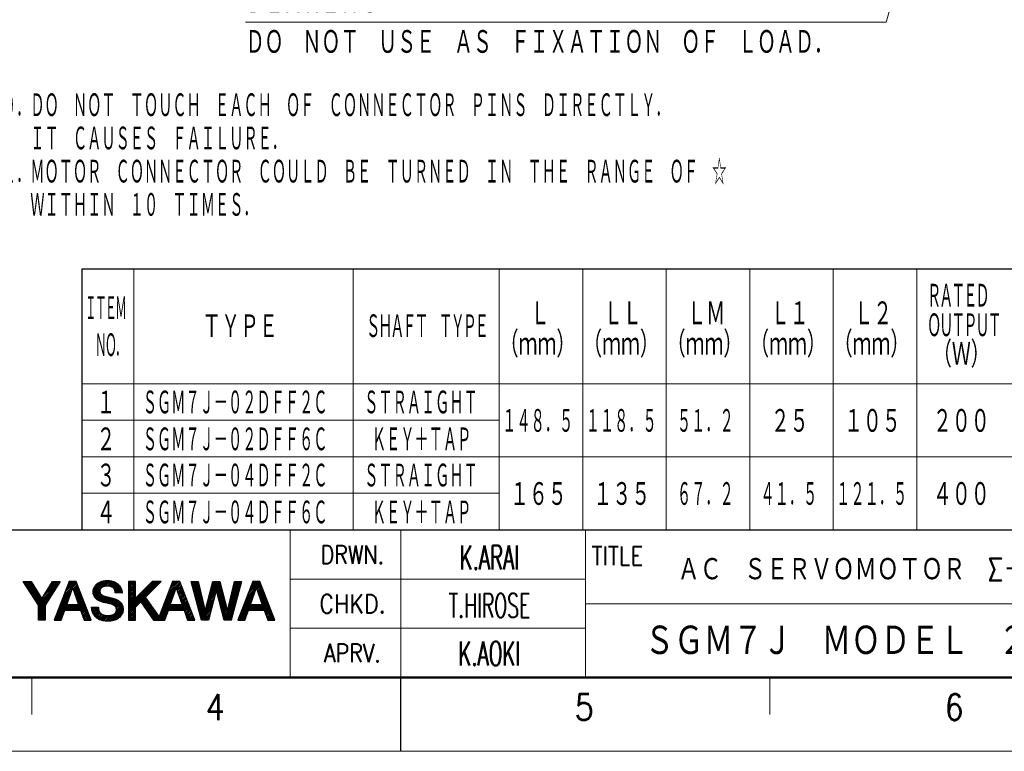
# Model space of a CAD drawing. Header units: millimetres. Extents: x 0 to 594, y 0 to 420.
# Tile 68 of 132: x 224 to 413, y 0 to 140. Entities that reach past the tile are written whole.
import ezdxf

# ---------------------------------------------------------------- set-up
doc = ezdxf.new("R2010")
doc.units = ezdxf.units.MM
doc.header["$LTSCALE"] = 0.257233
doc.layers.add('NoLayerName_001', color=7, linetype='Continuous')
doc.styles.get("Standard").update_dxf_attribs({"font": 'txt', "bigfont": 'extfont2'})
doc.dimstyles.get("Standard").update_dxf_attribs({"dimtxt": 2.5, "dimasz": 2.5, "dimexe": 1, "dimexo": 1, "dimtad": 1, "dimdec": 3, "dimzin": 0, "dimdsep": 46, "dimtxsty": 'Standard', "dimcen": 2.5, "dimadec": 3, "dimazin": 0, "dimtfac": 0.75, "dimtdec": 3, "dimtmove": 0, "dimatfit": 3, "dimfxl": 1, "dimarcsym": 0})

# ---------------------------------------------------------------- blocks, each defined once
blk = doc.blocks.new('DIM_0003')
at = {"color": 3, "linetype": 'Continuous', "lineweight": 13}
for points in [[(116.22, 49.37), (132.82, 41.43), (122.75, 6.36), (0, 6.36)], [(117.89, 47.94), (116.22, 49.37), (118.38, 48.97)]]:
    blk.add_lwpolyline(points, dxfattribs=at)
at = {"color": 3, "linetype": 'Continuous', "lineweight": 13, "width": 0.666667}
for s, height, p in [('ＢＥＡＲＩＮＧ', 4.95, (0, 7.78)), ('ＤＯ\u3000ＮＯＴ\u3000ＵＳＥ\u3000ＡＳ\u3000ＦＩＸＡＴＩＯＮ\u3000ＯＦ\u3000ＬＯＡＤ．', 4.9498, (0, 0))]:
    blk.add_text(s, height=height, dxfattribs=at).set_placement(p)
blk = doc.blocks.new('JZB_0004')
at = {"layer": 'NoLayerName_001', "color": 3, "lineweight": 13}
for s, insert, char_height, attachment_point in [('\\A1;\\W0.6000;K.ARAI', (84.82, 14.64), 3.27, 5), ("\\A1;\\W0.6383;JUN.09,'15", (237.32, 14.64), 4, 5), ('\\A1;\\W0.8333;ＡＣ\u3000ＳＥＲＶＯＭＯＴＯＲ\u3000Σ－７\u3000ＳＥＲＩＥＳ', (110.32, 13.01), 3.27, 4), ('\\A1;\\W0.5714;T.HIROSE', (84.82, 8.14), 3.27, 5), ('\\A1;\\W0.5789;900-180-711', (234.82, 4.89), 5.82, 5), ('\\A1;\\W0.8333;ＳＧＭ７Ｊ\u3000ＭＯＤＥＬ\u3000２００，４００Ｗ', (145.82, 3.26), 4.36, 5), ('\\A1;\\W0.7500;1', (0.82, 1.64), 3.27, 5), ('\\A1;\\W0.6818;√2', (6.82, 1.64), 3.27, 5), ('\\A1;\\W0.6000;K.AOKI', (84.82, 1.64), 3.27, 5)]:
    blk.add_mtext(s, dxfattribs=dict(at, insert=insert, char_height=char_height, attachment_point=attachment_point))

msp = doc.modelspace()

# ---------------------------------------------------------------- linework, layer by layer
at = {"layer": 'NoLayerName_001', "color": 7, "linetype": 'Continuous', "lineweight": 25}
for p, q in [((235.8331, 92.4268), (235.8331, 42.4268)), ((235.8331, 92.4268), (579.8331, 92.4268)), ((35.3557, 42.4268), (579.8331, 42.4268)), ((224.638, 32.527), (226.1547, 32.527)), ((227.5509, 28.0202), (224.638, 32.527)), ((224.6863, 32.4523), (224.7611, 32.527)), ((224.8041, 32.2701), (225.0611, 32.527)), ((224.9219, 32.0878), (225.3611, 32.527)), ((225.0397, 31.9056), (225.6611, 32.527)), ((225.1574, 31.7234), (225.9611, 32.527)), ((225.2752, 31.5412), (226.195, 32.4609)), ((225.393, 31.3589), (226.3085, 32.2745)), ((225.5108, 31.1767), (226.422, 32.088)), ((226.1547, 32.527), (228.1784, 29.2034)), ((227.3952, 28.2611), (231.6596, 32.5255)), ((228.1784, 29.2034), (230.2116, 32.5263)), ((228.4005, 29.5664), (231.3597, 32.5257)), ((231.7234, 32.5254), (228.8502, 28.0244)), ((228.8735, 30.3394), (231.0599, 32.5258)), ((229.3464, 31.1123), (230.7601, 32.526)), ((229.8194, 31.8853), (230.4603, 32.5262)), ((230.2116, 32.5263), (231.7234, 32.5254)), ((233.4107, 32.5254), (230.5482, 25.1121)), ((232.2477, 29.5136), (234.9239, 32.1897)), ((232.4364, 30.0023), (234.8403, 32.4061)), ((232.6251, 30.491), (234.6596, 32.5255)), ((232.8138, 30.9797), (234.3596, 32.5255)), ((233.0025, 31.4684), (234.0596, 32.5255)), ((233.1912, 31.9571), (233.7596, 32.5255)), ((233.3799, 32.4458), (233.4596, 32.5254)), ((234.7941, 32.5255), (233.4107, 32.5254)), ((237.6581, 25.113), (234.7941, 32.5255)), ((238.0251, 30.4909), (240.2076, 32.6734)), ((238.0403, 30.8061), (239.8367, 32.6025)), ((238.0515, 30.2173), (240.5279, 32.6937)), ((238.1136, 29.9794), (240.8389, 32.7047)), ((238.1345, 31.2003), (239.4041, 32.4699)), ((239.957, 31.5228), (241.1186, 32.6844)), ((240.3431, 31.609), (241.3893, 32.6551)), ((240.6754, 31.6412), (241.6355, 32.6013)), ((240.967, 31.6328), (241.8676, 32.5334)), ((241.2202, 31.586), (242.0846, 32.4504)), ((241.4528, 31.5186), (242.2909, 32.3567)), ((241.6567, 31.4225), (242.4791, 32.2449)), ((241.8293, 31.2951), (242.6605, 32.1263)), ((246.124, 32.5256), (244.8237, 32.5256)), ((244.8237, 32.5256), (244.8237, 25.112)), ((244.8237, 32.4895), (244.8598, 32.5256)), ((244.8237, 32.1895), (245.1598, 32.5256)), ((244.8237, 31.8895), (245.4598, 32.5256)), ((244.8237, 31.5895), (245.7598, 32.5256)), ((244.8237, 31.2895), (246.0598, 32.5256)), ((244.8237, 27.9894), (249.3598, 32.5256)), ((244.8237, 27.6894), (249.6598, 32.5256)), ((244.8237, 27.3894), (249.9598, 32.5256)), ((244.8237, 27.0894), (250.2598, 32.5256)), ((244.8237, 26.7894), (250.5598, 32.5256)), ((244.8237, 26.4894), (250.8598, 32.5256)), ((244.8237, 30.9895), (246.124, 32.2898)), ((246.124, 29.3208), (246.124, 32.5256)), ((249.3082, 32.5256), (246.124, 29.3208)), ((248.0573, 29.5366), (251.0282, 32.5256)), ((251.0282, 32.5256), (249.3082, 32.5256)), ((253.2521, 32.5254), (250.6674, 25.832)), ((252.115, 29.5806), (254.7537, 32.2194)), ((252.3037, 30.0694), (254.6701, 32.4358)), ((252.4924, 30.5581), (254.4598, 32.5255)), ((252.6811, 31.0468), (254.1598, 32.5255)), ((252.8699, 31.5356), (253.8598, 32.5255)), ((253.0586, 32.0243), (253.5598, 32.5255)), ((253.2473, 32.513), (253.2597, 32.5254)), ((254.6354, 32.5255), (253.2521, 32.5254)), ((257.4994, 25.113), (254.6354, 32.5255)), ((256.7889, 32.5256), (258.1186, 32.5256)), ((258.7541, 25.1121), (256.7889, 32.5256)), ((256.8038, 32.4695), (256.8599, 32.5256)), ((256.8667, 32.2323), (257.1599, 32.5256)), ((256.9295, 31.9952), (257.4599, 32.5256)), ((256.9924, 31.758), (257.7599, 32.5256)), ((257.0552, 31.5209), (258.0599, 32.5256)), ((257.1181, 31.2838), (258.165, 32.3306)), ((257.181, 31.0466), (258.2226, 32.0883)), ((258.1186, 32.5256), (259.4667, 26.8577)), ((259.4884, 26.8577), (260.9669, 32.5256)), ((260.4047, 30.3703), (262.3452, 32.3108)), ((260.5105, 30.7762), (262.26, 32.5256)), ((260.6164, 31.182), (261.96, 32.5256)), ((260.7223, 31.5879), (261.66, 32.5256)), ((260.8282, 31.9938), (261.36, 32.5256)), ((260.934, 32.3997), (261.06, 32.5256)), ((260.9669, 32.5256), (262.2893, 32.5256)), ((262.2893, 32.5256), (263.7627, 26.8577)), ((263.7892, 26.8594), (265.1337, 32.5256)), ((266.4665, 32.5256), (264.49, 25.1121)), ((264.6277, 30.3933), (266.3598, 32.1254)), ((264.7211, 30.7867), (266.46, 32.5256)), ((264.8144, 31.18), (266.16, 32.5256)), ((264.9078, 31.5733), (265.86, 32.5256)), ((265.0011, 31.9667), (265.56, 32.5256)), ((265.0944, 32.36), (265.26, 32.5256)), ((265.1337, 32.5256), (266.4665, 32.5256)), ((268.6058, 32.5254), (265.7433, 25.1121)), ((267.5024, 29.6679), (270.0926, 32.2581)), ((267.6911, 30.1567), (270.009, 32.4745)), ((267.8798, 30.6454), (269.76, 32.5255)), ((268.0685, 31.1341), (269.4599, 32.5255)), ((268.2572, 31.6228), (269.1599, 32.5255)), ((268.4459, 32.1115), (268.8599, 32.5255)), ((269.9892, 32.5255), (268.6058, 32.5254)), ((272.8531, 25.113), (269.9892, 32.5255)), ((225.6285, 30.9945), (226.5356, 31.9015)), ((225.7463, 30.8123), (226.6491, 31.7151)), ((225.8641, 30.63), (226.7626, 31.5286)), ((225.9819, 30.4478), (226.8762, 31.3421)), ((226.0997, 30.2656), (226.9897, 31.1557)), ((226.2174, 30.0834), (227.1032, 30.9692)), ((226.3352, 29.9011), (227.2168, 30.7827)), ((226.453, 29.7189), (227.3303, 30.5962)), ((226.5708, 29.5367), (227.4439, 30.4098)), ((226.6885, 29.3545), (227.5574, 30.2233)), ((227.513, 28.0789), (231.3065, 31.8724)), ((227.5509, 27.8168), (230.777, 31.0429)), ((227.5509, 27.5168), (230.2475, 30.2134)), ((231.8703, 28.5361), (233.8194, 30.4853)), ((232.059, 29.0249), (233.9837, 30.9495)), ((232.9629, 28.064), (234.0891, 31.2476)), ((234.0891, 31.2476), (234.1159, 31.2476)), ((234.1159, 31.2476), (235.2375, 28.064)), ((234.1591, 31.125), (235.0075, 31.9733)), ((234.2373, 30.9032), (235.0911, 31.7569)), ((234.3154, 30.6813), (235.1747, 31.5406)), ((234.3936, 30.4595), (235.2583, 31.3242)), ((234.4718, 30.2376), (235.3419, 31.1078)), ((234.5499, 30.0158), (235.4255, 30.8914)), ((234.6281, 29.7939), (235.5091, 30.675)), ((234.7062, 29.5721), (235.5927, 30.4586)), ((234.7844, 29.3502), (235.6763, 30.2422)), ((238.19, 29.7559), (239.3611, 30.927)), ((238.2974, 29.5632), (239.3181, 30.5839)), ((238.4233, 29.3891), (239.3712, 30.337)), ((241.9808, 31.1466), (242.8211, 31.9869)), ((242.1069, 30.9727), (242.9769, 31.8427)), ((242.192, 30.7578), (243.1094, 31.6752)), ((242.2434, 30.5092), (243.2367, 31.5025)), ((242.364, 30.3298), (243.339, 31.3048)), ((242.6636, 30.3294), (243.4314, 31.0972)), ((242.9632, 30.329), (243.4993, 30.865)), ((243.2628, 30.3285), (243.5441, 30.6098)), ((243.5623, 30.3281), (243.5698, 30.3355)), ((244.8237, 30.6895), (246.124, 31.9898)), ((244.8237, 30.3895), (246.124, 31.6898)), ((244.8237, 30.0895), (246.124, 31.3898)), ((244.8237, 29.7895), (246.124, 31.0898)), ((244.8237, 29.4895), (246.124, 30.7898)), ((244.8237, 29.1895), (246.124, 30.4898)), ((244.8237, 28.8895), (246.124, 30.1897)), ((251.7375, 28.6032), (253.6834, 30.549)), ((251.9262, 29.0919), (253.8476, 31.0133)), ((252.8041, 28.064), (253.9305, 31.2476)), ((253.9305, 31.2476), (253.9573, 31.2476)), ((253.9573, 31.2476), (255.0789, 28.064)), ((253.9898, 31.1554), (254.8373, 32.003)), ((254.0679, 30.9336), (254.9209, 31.7866)), ((254.1461, 30.7118), (255.0045, 31.5702)), ((254.2242, 30.4899), (255.0881, 31.3538)), ((254.3024, 30.2681), (255.1717, 31.1374)), ((254.3806, 30.0462), (255.2554, 30.921)), ((254.4587, 29.8244), (255.339, 30.7046)), ((254.5369, 29.6025), (255.4226, 30.4882)), ((254.615, 29.3807), (255.5062, 30.2718)), ((257.2438, 30.8095), (258.2803, 31.8459)), ((257.3067, 30.5723), (258.3379, 31.6036)), ((257.3696, 30.3352), (258.3956, 31.3612)), ((257.4324, 30.0981), (258.4532, 31.1188)), ((257.4953, 29.8609), (258.5109, 30.8765)), ((257.5581, 29.6238), (258.5685, 30.6341)), ((257.621, 29.3866), (258.6261, 30.3918)), ((259.9812, 28.7468), (261.47, 30.2356)), ((260.0871, 29.1527), (261.5802, 30.6459)), ((261.6168, 30.782), (260.0936, 25.1121)), ((260.1929, 29.5585), (262.4689, 31.8346)), ((260.2988, 29.9644), (262.4071, 32.0727)), ((261.6385, 30.782), (261.6168, 30.782)), ((263.1434, 25.1121), (261.6385, 30.782)), ((261.6548, 30.7204), (262.5308, 31.5965)), ((261.7177, 30.4833), (262.5927, 31.3583)), ((261.7807, 30.2463), (262.6546, 31.1202)), ((261.8436, 30.0092), (262.7165, 30.8821)), ((261.9065, 29.7721), (262.7784, 30.644)), ((261.9695, 29.535), (262.8403, 30.4059)), ((264.2544, 28.82), (265.9236, 30.4892)), ((264.3477, 29.2133), (266.0327, 30.8982)), ((264.4411, 29.6066), (266.1417, 31.3073)), ((264.5344, 30), (266.2508, 31.7164)), ((267.125, 28.6905), (269.0664, 30.6319)), ((267.3137, 29.1792), (269.2306, 31.0962)), ((268.1579, 28.064), (269.2842, 31.2476)), ((269.2842, 31.2476), (269.3111, 31.2476)), ((269.3111, 31.2476), (270.4326, 28.064)), ((269.3296, 31.1951), (270.1762, 32.0417)), ((269.4077, 30.9733), (270.2598, 31.8253)), ((269.4859, 30.7514), (270.3434, 31.6089)), ((269.5641, 30.5296), (270.427, 31.3925)), ((269.6422, 30.3077), (270.5106, 31.1761)), ((269.7204, 30.0859), (270.5942, 30.9597)), ((269.7985, 29.864), (270.6778, 30.7433)), ((269.8767, 29.6422), (270.7614, 30.5269)), ((269.9548, 29.4203), (270.845, 30.3105)), ((226.8063, 29.1722), (227.6709, 30.0368)), ((226.9241, 28.99), (227.7845, 29.8504)), ((227.0419, 28.8078), (227.898, 29.6639)), ((227.1597, 28.6256), (228.0115, 29.4774)), ((227.2774, 28.4433), (228.1251, 29.291)), ((227.5509, 27.2168), (229.718, 29.3839)), ((227.5509, 26.9168), (229.1885, 28.5544)), ((231.1154, 26.5813), (233.1626, 28.6284)), ((231.3042, 27.07), (233.3268, 29.0926)), ((231.4929, 27.5587), (233.491, 29.5569)), ((231.6816, 28.0474), (233.6552, 30.0211)), ((234.2967, 27.0625), (236.178, 28.9438)), ((234.5967, 27.0625), (236.2616, 28.7274)), ((234.8625, 29.1284), (235.7599, 30.0258)), ((234.8967, 27.0625), (236.3452, 28.511)), ((234.9407, 28.9065), (235.8435, 29.8094)), ((235.0189, 28.6847), (235.9272, 29.593)), ((235.097, 28.4628), (236.0108, 29.3766)), ((235.1752, 28.241), (236.0944, 29.1602)), ((238.564, 29.2298), (239.4852, 30.151)), ((238.7301, 29.0959), (239.6399, 30.0057)), ((238.9012, 28.967), (239.8269, 29.8927)), ((239.0991, 28.8649), (240.0296, 29.7954)), ((239.2971, 28.7629), (240.249, 29.7148)), ((239.5193, 28.6851), (240.481, 29.6468)), ((239.7415, 28.6073), (240.7193, 29.5851)), ((239.9786, 28.5444), (240.9599, 29.5257)), ((240.2204, 28.4862), (241.2011, 29.4669)), ((240.4631, 28.4289), (241.4403, 29.4061)), ((240.712, 28.3778), (241.6775, 29.3432)), ((240.9548, 28.3206), (241.9147, 29.2804)), ((241.1951, 28.2609), (242.1401, 29.2059)), ((241.434, 28.1998), (242.3592, 29.125)), ((241.6521, 28.1179), (242.5705, 29.0363)), ((241.8695, 28.0352), (242.7659, 28.9317)), ((242.0565, 27.9223), (242.9532, 28.819)), ((242.2235, 27.7893), (243.1216, 28.6873)), ((242.3573, 27.623), (243.2762, 28.542)), ((242.4427, 27.4084), (243.4147, 28.3804)), ((244.8237, 28.5894), (246.124, 29.8897)), ((244.8237, 28.2894), (246.124, 29.5897)), ((246.124, 27.5914), (247.1738, 28.6476)), ((247.1738, 28.6476), (249.6108, 25.1121)), ((247.2179, 28.5836), (248.1042, 29.4699)), ((247.3403, 28.406), (248.2282, 29.294)), ((247.4627, 28.2285), (248.3522, 29.118)), ((247.5852, 28.0509), (248.4762, 28.942)), ((247.7076, 27.8733), (248.6002, 28.766)), ((247.83, 27.6957), (248.7242, 28.59)), ((247.9524, 27.5181), (248.8483, 28.414)), ((250.6674, 25.832), (248.0573, 29.5366)), ((250.9826, 26.6483), (253.0263, 28.692)), ((251.1713, 27.137), (253.1906, 29.1562)), ((251.3601, 27.6257), (253.3548, 29.6205)), ((251.5488, 28.1145), (253.5191, 30.0848)), ((254.0969, 27.0625), (256.0078, 28.9735)), ((254.3969, 27.0625), (256.0914, 28.7571)), ((254.6932, 29.1589), (255.5898, 30.0554)), ((254.6969, 27.0625), (256.1751, 28.5407)), ((254.7714, 28.937), (255.6734, 29.839)), ((254.8495, 28.7152), (255.757, 29.6227)), ((254.9277, 28.4933), (255.8406, 29.4063)), ((254.9969, 27.0625), (256.2587, 28.3243)), ((255.0059, 28.2715), (255.9242, 29.1899)), ((257.6839, 29.1495), (258.6838, 30.1494)), ((257.7467, 28.9124), (258.7414, 29.9071)), ((257.8096, 28.6752), (258.7991, 29.6647)), ((257.8725, 28.4381), (258.8567, 29.4223)), ((257.9353, 28.2009), (258.9144, 29.18)), ((257.9982, 27.9638), (258.972, 28.9376)), ((258.0611, 27.7267), (259.0297, 28.6953)), ((258.1239, 27.4895), (259.0873, 28.4529)), ((259.5577, 27.1233), (261.0293, 28.5948)), ((259.6636, 27.5292), (261.1395, 29.005)), ((259.7694, 27.935), (261.2497, 29.4152)), ((259.8753, 28.3409), (261.3598, 29.8254)), ((262.0324, 29.298), (262.9022, 30.1678)), ((262.0953, 29.0609), (262.9641, 29.9297)), ((262.1582, 28.8238), (263.026, 29.6916)), ((262.2212, 28.5867), (263.0879, 29.4535)), ((262.2841, 28.3497), (263.1498, 29.2154)), ((262.347, 28.1126), (263.2117, 28.9773)), ((262.4099, 27.8755), (263.2736, 28.7392)), ((262.4729, 27.6384), (263.3355, 28.5011)), ((262.9133, 25.9789), (265.3783, 28.4438)), ((263.8811, 27.2466), (265.4874, 28.8529)), ((263.9744, 27.6399), (265.5964, 29.262)), ((264.0677, 28.0333), (265.7055, 29.671)), ((264.1611, 28.4266), (265.8145, 30.0801)), ((266.1815, 26.247), (268.2452, 28.3107)), ((266.3702, 26.7357), (268.4095, 28.775)), ((266.5589, 27.2244), (268.5737, 29.2392)), ((266.7476, 27.7131), (268.7379, 29.7035)), ((266.9363, 28.2018), (268.9022, 30.1677)), ((269.697, 27.0625), (271.4303, 28.7957)), ((269.997, 27.0625), (271.5139, 28.5794)), ((270.033, 29.1985), (270.9286, 30.0941)), ((270.1111, 28.9766), (271.0122, 29.8777)), ((270.1893, 28.7548), (271.0958, 29.6613)), ((270.2674, 28.5329), (271.1794, 29.4449)), ((270.297, 27.0625), (271.5975, 28.363)), ((270.3456, 28.3111), (271.263, 29.2285)), ((270.4237, 28.0892), (271.3467, 29.0121)), ((227.5509, 25.112), (227.5509, 28.0202)), ((227.5509, 26.6168), (228.8502, 27.9161)), ((227.5509, 26.3168), (228.8502, 27.6161)), ((227.5509, 26.0168), (228.8502, 27.3161)), ((227.5509, 25.7168), (228.8502, 27.0161)), ((227.5509, 25.4168), (228.8502, 26.7161)), ((227.5509, 25.1168), (228.8502, 26.4161)), ((228.8502, 28.0244), (228.8502, 25.112)), ((230.5493, 25.1152), (233.4982, 28.064)), ((230.738, 25.6039), (233.1982, 28.064)), ((230.8463, 25.1121), (232.5056, 26.7714)), ((230.9267, 26.0926), (232.9983, 28.1642)), ((231.9187, 25.1121), (232.6086, 27.0625)), ((232.6086, 27.0625), (235.5904, 27.0625)), ((232.7967, 27.0625), (233.7982, 28.064)), ((235.2375, 28.064), (232.9629, 28.064)), ((233.0967, 27.0625), (234.0982, 28.064)), ((233.3967, 27.0625), (234.3982, 28.064)), ((233.6967, 27.0625), (234.6982, 28.064)), ((233.9967, 27.0625), (234.9982, 28.064)), ((235.1967, 27.0625), (236.4288, 28.2946)), ((235.4967, 27.0625), (236.5124, 28.0782)), ((235.5904, 27.0625), (236.2771, 25.113)), ((235.6441, 26.9099), (236.596, 27.8618)), ((235.7223, 26.6881), (236.6796, 27.6454)), ((235.8004, 26.4662), (236.7632, 27.429)), ((235.8786, 26.2444), (236.8468, 27.2127)), ((235.9567, 26.0225), (236.9305, 26.9963)), ((236.0349, 25.8007), (237.0141, 26.7799)), ((236.113, 25.5788), (237.0977, 26.5635)), ((237.7327, 27.4985), (237.8201, 27.5859)), ((237.7614, 27.2272), (238.1201, 27.5859)), ((237.7998, 26.9656), (238.4201, 27.5859)), ((237.8701, 26.7359), (238.7201, 27.5859)), ((237.9443, 26.5101), (239.0201, 27.5859)), ((238.0492, 26.315), (239.057, 27.3228)), ((238.1547, 26.1205), (239.103, 27.0688)), ((238.2884, 25.9542), (239.1848, 26.8505)), ((238.4222, 25.788), (239.3001, 26.6659)), ((238.5827, 25.6485), (239.4352, 26.501)), ((240.8693, 24.935), (243.6978, 27.7636)), ((241.1948, 24.9605), (243.7455, 27.5112)), ((241.5327, 24.9985), (243.7694, 27.2352)), ((241.9126, 25.0783), (243.757, 26.9227)), ((242.3629, 25.2287), (243.6671, 26.5328)), ((242.4025, 26.7682), (243.6305, 27.9962)), ((242.4664, 27.1321), (243.5285, 28.1943)), ((244.8237, 26.1894), (246.124, 27.4897)), ((244.8237, 25.8894), (246.124, 27.1897)), ((244.8237, 25.5894), (246.124, 26.8897)), ((244.8237, 25.2894), (246.124, 26.5897)), ((246.124, 25.112), (246.124, 27.5914)), ((248.0748, 27.3405), (248.9723, 28.238)), ((248.1972, 27.1629), (249.0963, 28.062)), ((248.3196, 26.9853), (249.2203, 27.886)), ((248.442, 26.8077), (249.3443, 27.71)), ((248.5644, 26.6301), (249.4683, 27.534)), ((248.6869, 26.4525), (249.5923, 27.358)), ((248.8093, 26.2749), (249.7163, 27.182)), ((248.9317, 26.0974), (249.8403, 27.006)), ((249.0541, 25.9198), (249.9643, 26.83)), ((249.1765, 25.7422), (250.0883, 26.654)), ((249.2989, 25.5646), (250.2123, 26.478)), ((250.0465, 25.1121), (252.9984, 28.064)), ((250.3465, 25.1121), (253.2984, 28.064)), ((250.6465, 25.1121), (252.3696, 26.8352)), ((250.7939, 26.1596), (252.862, 28.2277)), ((251.76, 25.1121), (252.45, 27.0625)), ((252.45, 27.0625), (255.4317, 27.0625)), ((252.5969, 27.0625), (253.5984, 28.064)), ((255.0789, 28.064), (252.8041, 28.064)), ((252.8969, 27.0625), (253.8984, 28.064)), ((253.1969, 27.0625), (254.1984, 28.064)), ((253.4969, 27.0625), (254.4984, 28.064)), ((253.7969, 27.0625), (254.7984, 28.064)), ((255.2969, 27.0625), (256.3423, 28.1079)), ((255.4317, 27.0625), (256.1185, 25.113)), ((255.4748, 26.9404), (256.4259, 27.8915)), ((255.5529, 26.7185), (256.5095, 27.6751)), ((255.6311, 26.4967), (256.5931, 27.4587)), ((255.7092, 26.2748), (256.6767, 27.2423)), ((255.7874, 26.053), (256.7603, 27.0259)), ((255.8655, 25.8311), (256.8439, 26.8095)), ((255.9437, 25.6093), (256.9275, 26.5931)), ((258.1868, 27.2524), (259.1449, 28.2105)), ((258.2496, 27.0152), (259.2026, 27.9682)), ((258.3125, 26.7781), (259.2602, 27.7258)), ((258.3754, 26.541), (259.3179, 27.4835)), ((258.4382, 26.3038), (259.3755, 27.2411)), ((258.5011, 26.0667), (259.4332, 26.9988)), ((258.564, 25.8295), (260.9191, 28.1846)), ((258.6268, 25.5924), (260.8089, 27.7744)), ((258.6897, 25.3553), (260.6987, 27.3642)), ((258.7525, 25.1181), (260.5885, 26.954)), ((259.0466, 25.1121), (260.4783, 26.5438)), ((259.4667, 26.8577), (259.4884, 26.8577)), ((262.5358, 27.4013), (263.3974, 28.263)), ((262.5987, 27.1643), (263.4593, 28.0249)), ((262.6616, 26.9272), (263.5212, 27.7868)), ((262.7246, 26.6901), (263.5831, 27.5487)), ((262.7875, 26.453), (263.645, 27.3106)), ((262.8504, 26.216), (263.7069, 27.0725)), ((262.9763, 25.7418), (265.2692, 28.0348)), ((263.0392, 25.5047), (265.1602, 27.6257)), ((263.1021, 25.2677), (265.0511, 27.2167)), ((263.2466, 25.1121), (264.9421, 26.8076)), ((263.7627, 26.8577), (263.7892, 26.8594)), ((265.804, 25.2696), (268.5985, 28.064)), ((265.9466, 25.1121), (267.7526, 26.9181)), ((265.9928, 25.7583), (268.2985, 28.064)), ((266.2466, 25.1121), (267.5883, 26.4538)), ((267.1136, 25.1121), (267.8037, 27.0625)), ((267.8037, 27.0625), (270.7854, 27.0625)), ((267.897, 27.0625), (268.8985, 28.064)), ((270.4326, 28.064), (268.1579, 28.064)), ((268.197, 27.0625), (269.1985, 28.064)), ((268.497, 27.0625), (269.4985, 28.064)), ((268.797, 27.0625), (269.7985, 28.064)), ((269.097, 27.0625), (270.0986, 28.064)), ((269.397, 27.0625), (270.3986, 28.064)), ((270.597, 27.0625), (271.6811, 28.1466)), ((270.7854, 27.0625), (271.4723, 25.113)), ((270.8145, 26.98), (271.7647, 27.9302)), ((270.8927, 26.7581), (271.8483, 27.7138)), ((270.9708, 26.5363), (271.9319, 27.4974)), ((271.049, 26.3145), (272.0155, 27.281)), ((271.1272, 26.0926), (272.0991, 27.0646)), ((271.2053, 25.8708), (272.1827, 26.8482)), ((271.2835, 25.6489), (272.2663, 26.6318)), ((228.8502, 25.112), (227.5509, 25.112)), ((227.8461, 25.112), (228.8502, 26.1161)), ((228.1461, 25.112), (228.8502, 25.8161)), ((228.4461, 25.112), (228.8502, 25.5161)), ((228.7461, 25.112), (228.8502, 25.2161)), ((230.5482, 25.1121), (231.9187, 25.1121)), ((231.1463, 25.1121), (232.3414, 26.3073)), ((231.4463, 25.1121), (232.1772, 25.8431)), ((231.7463, 25.1121), (232.013, 25.3789)), ((236.1912, 25.357), (237.1813, 26.3471)), ((236.2693, 25.1351), (237.2649, 26.1307)), ((236.2771, 25.113), (237.6581, 25.113)), ((236.5472, 25.113), (237.3485, 25.9143)), ((236.8472, 25.113), (237.4321, 25.6979)), ((237.1472, 25.113), (237.5157, 25.4815)), ((237.4472, 25.113), (237.5993, 25.2651)), ((238.744, 25.5097), (239.5879, 26.3537)), ((238.9299, 25.3957), (239.776, 26.2418)), ((239.1188, 25.2846), (239.9797, 26.1455)), ((239.3302, 25.1959), (240.2052, 26.071)), ((239.5478, 25.1136), (240.4634, 26.0292)), ((239.785, 25.0507), (240.7357, 26.0014)), ((240.0333, 24.9991), (241.0529, 26.0186)), ((240.2976, 24.9633), (241.3845, 26.0502)), ((240.5795, 24.9453), (241.7965, 26.1623)), ((243.1359, 25.7016), (243.2466, 25.8123)), ((244.8237, 25.112), (246.124, 25.112)), ((244.9463, 25.112), (246.124, 26.2897)), ((245.2463, 25.112), (246.124, 25.9897)), ((245.5463, 25.112), (246.124, 25.6897)), ((245.8463, 25.112), (246.124, 25.3897)), ((249.4213, 25.387), (250.3363, 26.302)), ((249.5437, 25.2094), (250.4603, 26.126)), ((249.6108, 25.1121), (251.76, 25.1121)), ((249.7465, 25.1121), (250.5843, 25.95)), ((250.9465, 25.1121), (252.2053, 26.371)), ((251.2465, 25.1121), (252.0411, 25.9067)), ((251.5465, 25.1121), (251.8768, 25.4425)), ((256.0218, 25.3874), (257.0111, 26.3768)), ((256.1, 25.1656), (257.0948, 26.1604)), ((256.1185, 25.113), (257.4994, 25.113)), ((256.3474, 25.113), (257.1784, 25.944)), ((256.6474, 25.113), (257.262, 25.7276)), ((256.9474, 25.113), (257.3456, 25.5112)), ((257.2474, 25.113), (257.4292, 25.2948)), ((260.0936, 25.1121), (258.7541, 25.1121)), ((259.3466, 25.1121), (260.3681, 26.1336)), ((259.6466, 25.1121), (260.2579, 25.7234)), ((259.9466, 25.1121), (260.1477, 25.3132)), ((264.49, 25.1121), (263.1434, 25.1121)), ((263.5466, 25.1121), (264.833, 26.3985)), ((263.8466, 25.1121), (264.7239, 25.9895)), ((264.1466, 25.1121), (264.6149, 25.5804)), ((264.4466, 25.1121), (264.5058, 25.1713)), ((265.7433, 25.1121), (267.1136, 25.1121)), ((266.5466, 25.1121), (267.4241, 25.9896)), ((266.8466, 25.1121), (267.2598, 25.5253)), ((271.3617, 25.4271), (272.3499, 26.4154)), ((271.4398, 25.2053), (272.4335, 26.199)), ((271.4723, 25.113), (272.8531, 25.113)), ((271.6476, 25.113), (272.5171, 25.9826)), ((271.9476, 25.113), (272.6007, 25.7662)), ((272.2476, 25.113), (272.6843, 25.5498)), ((272.5476, 25.113), (272.768, 25.3334)), ((272.8476, 25.113), (272.8516, 25.117)), ((296.9877, 0), (296.9877, 14.1423))]:
    msp.add_line(p, q, dxfattribs=at)
at = {"layer": 'NoLayerName_001', "color": 2, "linetype": 'Continuous', "lineweight": 13}
for p, q in [((245.8331, 92.4268), (245.8331, 56.4268)), ((287.8331, 92.4268), (287.8331, 42.4268)), ((315.8331, 92.4268), (315.8331, 42.4268)), ((331.8331, 92.4268), (331.8331, 42.4268)), ((347.8331, 92.4268), (347.8331, 42.4268)), ((363.8331, 92.4268), (363.8331, 42.4268)), ((379.8331, 92.4268), (379.8331, 42.4268)), ((395.8331, 92.4268), (395.8331, 42.4268)), ((245.8331, 75.4268), (245.8331, 42.4268)), ((235.8331, 70.4268), (579.8331, 70.4268)), ((235.8331, 63.4268), (315.8331, 63.4268)), ((235.8331, 56.4268), (431.8331, 56.4268)), ((235.8331, 49.4268), (315.8331, 49.4268)), ((275.7743, 42.4268), (275.7743, 14.1423)), ((296.9877, 14.1423), (296.9877, 42.4268)), ((332.3434, 14.1423), (332.3434, 42.4268)), ((332.3434, 32.9986), (275.7743, 32.9986)), ((469.5234, 28.2845), (332.3434, 28.2845)), ((332.3434, 23.5734), (275.7743, 23.5734)), ((226.2763, 14.1423), (226.2763, 7.0711)), ((367.6991, 14.1423), (367.6991, 7.0711))]:
    msp.add_line(p, q, dxfattribs=at)
at = {"layer": 'NoLayerName_001', "color": 7, "linetype": 'Continuous', "lineweight": 50}
msp.add_line((579.8331, 14.1423), (35.3557, 14.1423), dxfattribs=at)
at = {"layer": 'NoLayerName_001', "color": 7, "linetype": 'Continuous', "lineweight": 13}
msp.add_line((593.9754, 0), (0, 0), dxfattribs=at)
at = {"layer": 'NoLayerName_001', "color": 7, "linetype": 'Continuous', "lineweight": 25}
for points in [[(238.0207, 30.5894), (238.0233, 30.6765), (238.0339, 30.7906), (238.0526, 30.9093), (238.0793, 31.0296), (238.1136, 31.1495), (238.1553, 31.2677), (238.204, 31.3831), (238.2594, 31.4951), (238.3213, 31.6032), (238.3896, 31.7071), (238.4642, 31.8065), (238.5449, 31.9015), (238.6317, 31.9917), (238.7248, 32.0773), (238.824, 32.158), (238.9297, 32.2339), (239.0418, 32.3048), (239.1607, 32.3706), (239.2864, 32.4313), (239.4193, 32.4865), (239.5596, 32.5363), (239.7077, 32.5803), (239.8637, 32.6184), (240.028, 32.6502), (240.201, 32.6756), (240.3829, 32.6941), (240.5742, 32.7055), (240.7752, 32.7094), (240.9497, 32.7055), (241.1206, 32.6939), (241.2875, 32.6747), (241.4502, 32.6482), (241.5311, 32.632), (241.6869, 32.5947), (241.8378, 32.5506), (241.9836, 32.4999), (242.1241, 32.4427), (242.259, 32.3795), (242.3881, 32.3103), (242.5113, 32.2355), (242.6283, 32.1554), (242.739, 32.07), (242.8432, 31.9799), (242.9409, 31.8851), (243.0319, 31.7859), (243.1161, 31.6826), (243.1934, 31.5753), (243.2638, 31.4644), (243.3271, 31.35), (243.3832, 31.2322), (243.4322, 31.1113), (243.474, 30.9874), (243.5083, 30.8607), (243.5353, 30.7313), (243.5547, 30.5993), (243.5664, 30.4649), (243.5705, 30.3281), (242.2638, 30.33), (242.2601, 30.441), (242.2488, 30.5474), (242.2404, 30.5988), (242.2302, 30.649), (242.2045, 30.7459), (242.1721, 30.8383), (242.133, 30.9261), (242.0874, 31.0095), (242.0353, 31.0885), (241.9767, 31.163), (241.9118, 31.233), (241.8405, 31.2983), (241.7628, 31.3589), (241.6787, 31.4145), (241.5882, 31.4649), (241.4916, 31.5097), (241.3888, 31.5486), (241.2801, 31.5814), (241.1659, 31.6076), (241.0463, 31.6268), (240.922, 31.6389), (240.7934, 31.6434), (240.7829, 31.6434), (240.6204, 31.6404), (240.4586, 31.6304), (240.3132, 31.6142), (240.1826, 31.5924), (240.0654, 31.5653), (239.9602, 31.5335), (239.8659, 31.4973), (239.7813, 31.4569), (239.7056, 31.4124), (239.6379, 31.3638), (239.5774, 31.311), (239.5498, 31.283), (239.5237, 31.2538), (239.4766, 31.1921), (239.4357, 31.1255), (239.4007, 31.0537), (239.3716, 30.976), (239.3484, 30.8915), (239.3314, 30.7996), (239.3208, 30.6993), (239.3171, 30.5894), (239.321, 30.5157), (239.3324, 30.4451), (239.3511, 30.3774), (239.3772, 30.3121), (239.4107, 30.2488), (239.4521, 30.1873), (239.5018, 30.1272), (239.5604, 30.0686), (239.6286, 30.0112), (239.7071, 29.9552), (239.7969, 29.9005), (239.8988, 29.8474), (240.0137, 29.796), (240.1427, 29.7464), (240.2869, 29.6986), (240.4483, 29.6525), (240.6326, 29.606), (240.633, 29.6059), (240.7752, 29.5707), (241.0069, 29.5122), (241.1903, 29.4685), (241.5168, 29.3902), (241.7673, 29.3253), (241.9812, 29.2635), (242.1707, 29.202), (242.3415, 29.1394), (242.4968, 29.0749), (242.6388, 29.0083), (242.769, 28.9392), (242.8886, 28.8675), (242.9986, 28.793), (243.0996, 28.7156), (243.1924, 28.6351), (243.2775, 28.5514), (243.3553, 28.4642), (243.426, 28.3733), (243.4901, 28.2785), (243.5477, 28.1795), (243.5989, 28.0759), (243.6438, 27.9673), (243.6823, 27.8535), (243.7143, 27.734), (243.7396, 27.6082), (243.7581, 27.476), (243.7695, 27.3369), (243.7733, 27.1905), (243.7694, 27.0507), (243.7646, 26.9827), (243.7579, 26.9161), (243.7391, 26.7867), (243.7132, 26.6621), (243.6803, 26.5421), (243.6405, 26.4266), (243.594, 26.3152), (243.5407, 26.2079), (243.4807, 26.1043), (243.4137, 26.0045), (243.3399, 25.9084), (243.259, 25.8157), (243.1708, 25.7267), (243.0752, 25.6412), (242.972, 25.5594), (242.861, 25.4814), (242.7421, 25.4073), (242.615, 25.3373), (242.4798, 25.2717), (242.3364, 25.2108), (242.1848, 25.1549), (242.0253, 25.1044), (241.8582, 25.0596), (241.6841, 25.021), (241.5036, 24.9889), (241.3178, 24.9637), (241.1281, 24.9458), (240.936, 24.9355), (240.7752, 24.9328), (240.577, 24.9366), (240.3864, 24.9481), (240.2032, 24.9668), (240.0273, 24.9926), (239.8584, 25.0251), (239.6964, 25.0643), (239.5413, 25.1097), (239.3929, 25.1613), (239.251, 25.2188), (239.1157, 25.2821), (238.9866, 25.3509), (238.8638, 25.4253), (238.7471, 25.5051), (238.6365, 25.5901), (238.532, 25.6803), (238.4335, 25.7755), (238.341, 25.8758), (238.2546, 25.9811), (238.1743, 26.0911), (238.1002, 26.206), (238.0324, 26.3255)], [(238.0324, 26.3255), (237.971, 26.4495), (237.9162, 26.578), (237.8681, 26.7106), (237.8268, 26.8472), (237.7927, 26.9875), (237.7657, 27.1313), (237.7462, 27.2781), (237.7343, 27.4275), (237.73, 27.5791), (237.73, 27.5859), (239.0312, 27.5859), (239.0351, 27.457), (239.0464, 27.3342), (239.0649, 27.2174), (239.0903, 27.1063), (239.1056, 27.0528), (239.1224, 27.0007), (239.161, 26.9006), (239.2058, 26.8058), (239.2569, 26.7161), (239.314, 26.6314), (239.3773, 26.5515), (239.4467, 26.4765), (239.5223, 26.4064), (239.6041, 26.3411), (239.6922, 26.2809), (239.7867, 26.2257), (239.8876, 26.1759), (239.9949, 26.1317), (240.1087, 26.0933), (240.2288, 26.0612), (240.3551, 26.0355), (240.4873, 26.0166), (240.6251, 26.0049), (240.7681, 26.0007), (240.7752, 26.0007), (240.9661, 26.0044), (241.1401, 26.0153), (241.2986, 26.0326), (241.4427, 26.0558), (241.5735, 26.0844), (241.692, 26.118), (241.7993, 26.1562), (241.8962, 26.1987), (241.9836, 26.2453), (242.024, 26.2702), (242.0623, 26.296), (242.1327, 26.3504), (242.1954, 26.4086), (242.2509, 26.4706), (242.2999, 26.5368), (242.3425, 26.6074), (242.379, 26.6828), (242.4095, 26.7635), (242.4341, 26.8502), (242.4525, 26.9437), (242.4647, 27.0448), (242.4703, 27.1548), (242.4707, 27.1905), (242.467, 27.2829), (242.4564, 27.3676), (242.439, 27.4462), (242.4151, 27.5196), (242.3843, 27.5889), (242.3663, 27.6223), (242.3465, 27.6549), (242.3012, 27.7177), (242.248, 27.778), (242.1858, 27.8364), (242.1135, 27.8933), (242.0297, 27.9491), (241.9327, 28.0041), (241.8203, 28.0586), (241.6899, 28.1129), (241.5385, 28.1673), (241.3622, 28.2221), (241.156, 28.2779), (240.9135, 28.3352), (240.7845, 28.3629), (240.5335, 28.4144), (240.2514, 28.474), (240.0192, 28.5285), (239.8147, 28.5829), (239.6303, 28.639), (239.4621, 28.6973), (239.3078, 28.7583), (239.1659, 28.822), (239.0351, 28.8887), (238.9146, 28.9584), (238.8035, 29.0311), (238.7013, 29.1068), (238.6073, 29.1857), (238.5212, 29.2678), (238.4424, 29.3533), (238.3708, 29.4424), (238.306, 29.5352), (238.2478, 29.6321), (238.1961, 29.7332), (238.1509, 29.8389), (238.1122, 29.9495), (238.08, 30.0654), (238.0545, 30.1869), (238.0359, 30.3146), (238.0245, 30.4487), (238.0207, 30.5894)]]:
    msp.add_lwpolyline(points, dxfattribs=at)

# ---------------------------------------------------------------- block references
at = {"layer": 'NoLayerName_001', "color": 3, "linetype": 'Continuous', "lineweight": 13}
msp.add_blockref('DIM_0003', (267.2393, 133.351), dxfattribs=at)
at = {"layer": 'NoLayerName_001', "xscale": 1.414227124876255, "yscale": 1.414227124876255, "zscale": 1.414227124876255}
msp.add_blockref('JZB_0004', (194.0072, 16.4262), dxfattribs=at)

# ---------------------------------------------------------------- texts
at = {"layer": 'NoLayerName_001', "color": 3, "lineweight": 13, "char_height": 4.949795, "attachment_point": 7}
for s, insert, line_spacing_factor in [('\\A1;\\W0.5000;\\LＮＯＴＥＳ\\l\\P\u3000１．ＡＬＬ\u3000ＤＩＭＥＮＳＩＯＮＳ\u3000ＡＲＥ\u3000ＩＮ\u3000ＭＩＬＬＩＭＥＴＥＲＳ．\\P\u3000２．ＭＯＴＯＲ\u3000ＳＰＥＣＩＦＩＣＡＴＩＯＮＳ\u3000\u3000：９００－１７２－６０３\\P\u3000３．ＥＮＣＯＤＥＲ\u3000ＳＰＥＣＩＦＩＣＡＴＩＯＮＳ：９００－１７２－５０２（２４ＢＩＴ\u3000ＩＮＣＲＥＭＥＮＴＡＬ）\\P\u3000４．ＨＯＬＤＩＮＧ\u3000ＢＲＡＫＥ\u3000ＣＡＮＮＮＯＴ\u3000ＢＥ\u3000ＵＳＥＤ\u3000ＴＯ\u3000ＳＴＯＰ\u3000ＭＯＴＯＲ．\\P\u3000５．ＶＩＢＲＡＴＩＯＮ：１５μｍ\u3000ＯＲ\u3000ＢＥＬＯＷ\u3000ＡＴ\u3000ＲＡＴＥＤ\u3000ＳＰＥＥＤ．\\P\u3000６．ＭＯＴＯＲ\u3000ＣＡＢＬＥ\u3000ＡＮＤ\u3000ＥＮＣＯＤＥＲ\u3000ＣＡＢＬＥ\u3000ＡＲＥ\u3000ＯＰＴＩＯＮＡＬ．\\P\u3000７．ＲＥＡＤ\u3000ＡＮＤ\u3000ＵＮＤＥＲＳＴＡＮＤ\u3000ＤＯＣＵＭＥＮＴ\u3000ＰＡＣＫＥＤ\u3000ＷＩＴＨ\u3000ＭＯＴＯＲ\\P\u3000\u3000\u3000（ＳＡＦＥＴＹ\u3000ＰＲＥＣＡＵＴＩＯＮＳ），ＡＮＤ\u3000ＢＥ\u3000ＣＡＲＥＦＵＬ\u3000ＵＳＩＮＧ\u3000ＭＯＴＯＲ．\\P\u3000８．ＤＥＧＲＥＥＳ\u3000ＯＦ\u3000ＰＲＯＴＥＣＴＩＯＮ：ＩＰ６７\u3000ＥＸＣＥＰＴ\u3000ＦＯＲ\u3000ＳＨＡＦＴ\u3000ＯＰＥＮＩＮＧ．\\P\u3000\u3000\u3000ＭＵＳＴ\u3000ＵＳＥ\u3000ＳＰＥＣＩＦＩＥＤ\u3000ＣＯＮＮＥＣＴＯＲＳ\u3000ＦＯＲ\u3000ＭＯＴＯＲ．\\P\u3000９．ＡＴ\u3000ＴＨＥ\u3000ＴＩＭＥ\u3000ＯＦ\u3000ＤＥＬＩＶＥＲＹ\u3000ＯＦ\u3000ＭＯＴＯＲ，\u3000ＥＡＣＨ\u3000ＯＦ\u3000ＣＯＮＮＥＣＴＯＲＳ\\P\u3000\u3000\u3000ＡＲＥ\u3000ＡＴＴＡＣＨＥＤ\u3000ＰＲＯＴＥＣＴＩＶＥ\u3000ＰＡＲＴＳ．\u3000ＰＬＥＡＳＥ\u3000ＲＥＭＯＶＥ\u3000ＴＨＥＭ\\P\u3000\u3000\u3000ＢＥＦＯＲＥ\u3000ＡＴＴＡＣＨＩＮＧ\u3000ＣＡＢＬＥＳ．', (41.8632, 44.8505), 0.771429), ('\\A1;\\W0.5000;１０．ＤＯ\u3000ＮＯＴ\u3000ＴＯＵＣＨ\u3000ＥＡＣＨ\u3000ＯＦ\u3000ＣＯＮＮＥＣＴＯＲ\u3000ＰＩＮＳ\u3000ＤＩＲＥＣＴＬＹ．\\P\u3000\u3000\u3000ＩＴ\u3000ＣＡＵＳＥＳ\u3000ＦＡＩＬＵＲＥ．\\P１１．ＭＯＴＯＲ\u3000ＣＯＮＮＥＣＴＯＲ\u3000ＣＯＵＬＤ\u3000ＢＥ\u3000ＴＵＲＮＥＤ\u3000ＩＮ\u3000ＴＨＥ\u3000ＲＡＮＧＥ\u3000ＯＦ\u3000☆\\P\u3000\u3000\u3000ＷＩＴＨＩＮ\u3000１０\u3000ＴＩＭＥＳ．', (217.8147, 102.1267), 0.771429), ('\\A1;\\W0.5000;\\T0.7500;ＲＡＴＥＤ\\PＯＵＴＰＵＴ', (397.8288, 79.0632), 0.685714), ('\\A1;\\W0.4167;\\T0.8000;ＩＴＥＭ\\P\u3000ＮＯ．', (236.4378, 75.2491), 0.857143)]:
    msp.add_mtext(s, dxfattribs=dict(at, insert=insert, line_spacing_factor=line_spacing_factor))
for s, insert in [('\\A1;\\W0.6667;Ｌ', (321.8532, 81.3558)), ('\\A1;\\W0.6667;ＬＬ', (335.8733, 81.3558)), ('\\A1;\\W0.6667;ＬＭ', (351.8733, 81.3558)), ('\\A1;\\W0.6667;Ｌ１', (367.8733, 81.3558)), ('\\A1;\\W0.6667;Ｌ２', (383.8733, 81.3558)), ('\\A1;\\W0.6667;ＴＹＰＥ', (258.9134, 78.8809)), ('\\A1;\\W0.5000;\\T0.7500;ＳＨＡＦＴ\u3000ＴＹＰＥ', (290.3248, 78.8809)), ('\\A1;\\W0.6667;（ｍｍ）', (315.9134, 75.4061)), ('\\A1;\\W0.6667;（ｍｍ）', (331.9134, 75.4061)), ('\\A1;\\W0.6667;（ｍｍ）', (347.9134, 75.4061)), ('\\A1;\\W0.6667;（ｍｍ）', (363.9134, 75.4061)), ('\\A1;\\W0.6667;（ｍｍ）', (379.9134, 75.4061)), ('\\A1;\\W0.6667;（Ｗ）', (398.9425, 73.4784)), ('\\A1;\\W0.6667;１', (238.6652, 64.2739)), ('\\A1;\\W0.5000;ＳＧＭ７Ｊ－０２ＤＦＦ２Ｃ', (247.5338, 64.2739)), ('\\A1;\\W0.5000;ＳＴＲＡＩＧＨＴ', (289.9536, 64.2739)), ('\\A1;\\W0.5000;１４８．５', (316.4084, 60.7389)), ('\\A1;\\W0.5000;１１８．５', (332.4084, 60.7389)), ('\\A1;\\W0.5000;５１．２', (349.8934, 60.7389)), ('\\A1;\\W0.6667;２５', (367.8733, 60.7389)), ('\\A1;\\W0.6667;１０５', (381.8934, 60.7389)), ('\\A1;\\W0.6667;２００', (398.9425, 60.7389)), ('\\A1;\\W0.6667;２', (238.6652, 57.2039)), ('\\A1;\\W0.5000;ＳＧＭ７Ｊ－０２ＤＦＦ６Ｃ', (247.5338, 57.2039)), ('\\A1;\\W0.5000;ＫＥＹ＋ＴＡＰ', (291.4386, 57.2039)), ('\\A1;\\W0.6667;３', (238.6652, 50.2739)), ('\\A1;\\W0.5000;ＳＧＭ７Ｊ－０４ＤＦＦ２Ｃ', (247.5338, 50.2739)), ('\\A1;\\W0.5000;ＳＴＲＡＩＧＨＴ', (289.9536, 50.2739)), ('\\A1;\\W0.6667;１６５', (317.8934, 46.7389)), ('\\A1;\\W0.6667;１３５', (333.8934, 46.7389)), ('\\A1;\\W0.5000;６７．２', (349.8934, 46.7389)), ('\\A1;\\W0.5000;４１．５', (365.8934, 46.7389)), ('\\A1;\\W0.5000;１２１．５', (380.4084, 46.7389)), ('\\A1;\\W0.6667;４００', (398.9425, 46.7389)), ('\\A1;\\W0.6667;４', (238.6652, 43.2039)), ('\\A1;\\W0.5000;ＳＧＭ７Ｊ－０４ＤＦＦ６Ｃ', (247.5338, 43.2039)), ('\\A1;\\W0.5000;ＫＥＹ＋ＴＡＰ', (291.4386, 43.2039))]:
    msp.add_mtext(s, dxfattribs=dict(at, insert=insert))
at = {"layer": 'NoLayerName_001', "color": 2, "lineweight": 13}
for s, insert, char_height, attachment_point in [('\\A1;\\W0.8191;DRWN.', (287.6948, 35.9175), 3.535568, 8), ('\\A1;\\W0.8600;TITLE', (333.5333, 35.6851), 3.535568, 7), ('\\A1;\\W0.8821;CHKD.', (287.6948, 26.4894), 3.535568, 8), ('\\A1;\\W0.8191;APRV.', (287.6948, 17.0613), 3.535568, 8), ('\\A1;\\W0.8600;4', (259.5874, 5.9766), 4.949795, 7), ('\\A1;\\W0.8600;5', (330.2988, 5.9766), 4.949795, 7), ('\\A1;\\W0.8600;6', (401.1898, 5.9841), 4.949795, 7)]:
    msp.add_mtext(s, dxfattribs=dict(at, insert=insert, char_height=char_height, attachment_point=attachment_point))

# ---------------------------------------------------------------- leaders
at = {"layer": 'NoLayerName_001', "color": 3, "linetype": 'Continuous', "lineweight": 13, "annotation_type": 0, "has_hookline": 1, "hookline_direction": 1, "text_width": 18.8573}
msp.add_leader([(248.7611, 172.8154), (228.8447, 159.9627), (219.986, 139.09), (217.8646, 139.09)], dimstyle='Standard', override={"dimtxt": 4.949795, "dimasz": 2.121341, "dimldrblk": 'OPEN30'}, dxfattribs=at)

doc.saveas('drawing.dxf')
